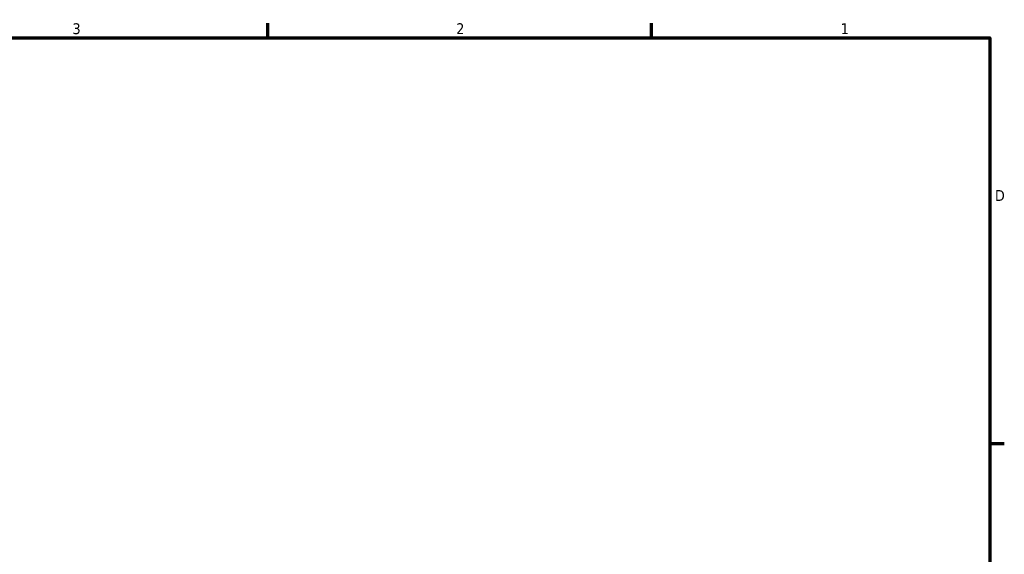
# Model space of a CAD drawing. Header units: inches. Extents: x 1 to 237, y 4 to 150.
# Tile 209 of 209: x 159 to 236, y 107 to 148. Entities that reach past the tile are written whole.
import ezdxf

# ---------------------------------------------------------------- set-up
doc = ezdxf.new("R2010")
doc.units = ezdxf.units.IN
doc.header["$LTSCALE"] = 7
doc.header["$MEASUREMENT"] = 0
doc.layers.add('Border (ANSI)', color=7, linetype='Continuous', lineweight=70)
doc.styles.add('Dimension Text', font='tahoma.ttf')

# ---------------------------------------------------------------- blocks, each defined once
blk = doc.blocks.new('Borders Default Border')
at = {"layer": 'Border (ANSI)'}
for p, q in [((25.5, 21), (25.5, 21.16)), ((29.75, 21), (29.75, 21.16)), ((33.5, 16.5), (33.66, 16.5))]:
    blk.add_line(p, q, dxfattribs=at)
at = {"layer": 'Border (ANSI)', "flags": 128}
blk.add_lwpolyline([(0.5, 1), (0.5, 21), (33.5, 21), (33.5, 1), (0.5, 1)], dxfattribs=at)
at = {"layer": 'Border (ANSI)', "char_height": 0.12, "attachment_point": 7, "style": 'Dimension Text'}
for s, insert in [('3', (23.338, 21.037)), ('2', (27.589, 21.04)), ('1', (31.848, 21.04)), ('D', (33.556, 19.19))]:
    blk.add_mtext(s, dxfattribs=dict(at, insert=insert))

msp = doc.modelspace()

# ---------------------------------------------------------------- block references
at = {"xscale": 7, "yscale": 7, "zscale": 7}
msp.add_blockref('Borders Default Border', (0, 0), dxfattribs=at)

doc.saveas('drawing.dxf')
